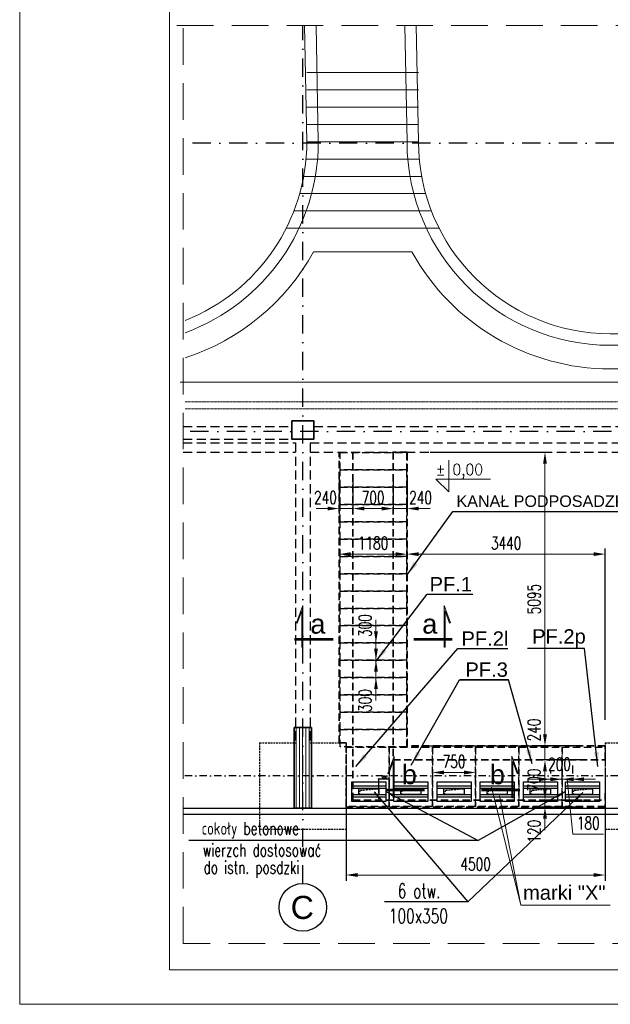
# Model space of a CAD drawing. Header units: centimetres. Extents: x -11084 to 18320, y 2736 to 15778.
# Tile 1 of 28: x -652 to 373, y 11642 to 13350. Entities that reach past the tile are written whole.
import ezdxf

# ---------------------------------------------------------------- set-up
doc = ezdxf.new("R2010")
doc.units = ezdxf.units.CM
for name, pattern in [('DASHED', [0.75, 0.5, -0.25]), ('HIDDEN', [9.525, 6.35, -3.175]), ('HIDDEN2', [4.7625, 3.175, -1.5875]), ('KRESKAKROPKA', [25.4, 12.7, -6.35, 0, -6.35])]:
    doc.linetypes.add(name, pattern=pattern)
for name, color, linetype, lineweight in [('---Osie', 4, 'KRESKAKROPKA', 25), ('---Stal+opis', 3, 'Continuous', 18), ('---Stal+widok', 2, 'Continuous', 25), ('---Stal+wym', 9, 'Continuous', 15), ('---Widok', 7, 'Continuous', 25), ('---Ściany', 5, 'Continuous', 35), ('_cienkie', 9, 'Continuous', 9), ('_wymiar', 3, 'Continuous', 13), ('K---kreskowanie', 202, 'Continuous', 9), ('K---wymiar', 13, 'Continuous', 13), ('K_wymiar', 3, 'Continuous', 13)]:
    doc.layers.add(name, color=color, linetype=linetype, lineweight=lineweight)
doc.layers.add('_ściany', color=8, linetype='Continuous')
doc.layers.add('K_opis-70', color=241, linetype='Continuous')
doc.styles.add('ARIAL', font='arial.ttf', dxfattribs={"width": 0.95})
doc.styles.add('Arial CE', font='arial.ttf')
doc.styles.add('Arial prosty', font='arial.ttf')
doc.styles.add('ROMAND', font='romand.shx', dxfattribs={"width": 0.9})
doc.styles.add('WYMIARY', font='ROMANS.shx', dxfattribs={"width": 0.7})
doc.dimstyles.new('10', dxfattribs={"dimtxt": 24, "dimasz": 12.5, "dimexe": 5, "dimexo": 10, "dimgap": 6, "dimtad": 1, "dimdec": 0, "dimrnd": 1, "dimzin": 9, "dimdsep": 46, "dimtxsty": 'WYMIARY', "dimcen": 5, "dimdle": 10, "dimclrd": 256, "dimclre": 256, "dimclrt": 11, "dimaunit": 1, "dimazin": 0, "dimtfac": 8e-05, "dimtdec": 0, "dimtix": 1, "dimtmove": 1, "dimatfit": 3, "dimfxl": 5, "dimtolj": 1, "dimtzin": 9, "dimarcsym": 0})
doc.dimstyles.new('1do10-cm-mm', dxfattribs={"dimscale": 0.25, "dimtxt": 19, "dimasz": 0.75, "dimexe": 0, "dimexo": 10, "dimgap": 5, "dimtad": 1, "dimlfac": 10, "dimrnd": 0.5, "dimzin": 9, "dimdsep": 46, "dimtxsty": 'ROMAND', "dimblk": 'UKS', "dimcen": 15, "dimdle": 10, "dimclrd": 256, "dimclre": 256, "dimclrt": 3, "dimadec": 1, "dimazin": 0, "dimtfac": 8e-05, "dimtix": 1, "dimtmove": 2, "dimatfit": 3, "dimldrblk": 'DOTSMALL', "dimfxl": 1, "dimtolj": 1, "dimtzin": 9, "dimarcsym": 0})
doc.dimstyles.new('SK100_mx_mm', dxfattribs={"dimtxt": 22, "dimasz": 20, "dimexe": 10, "dimexo": 40, "dimgap": 8, "dimtad": 1, "dimdec": 4, "dimlfac": 10, "dimrnd": 1, "dimzin": 9, "dimdsep": 46, "dimtxsty": 'WYMIARY', "dimcen": 10, "dimdle": 10, "dimclrd": 256, "dimclre": 256, "dimclrt": 3, "dimazin": 3, "dimtfac": 8e-05, "dimtdec": 4, "dimtmove": 0, "dimatfit": 3, "dimfxl": 1, "dimtolj": 1, "dimtzin": 9, "dimlwd": -1, "dimarcsym": 0})

# ---------------------------------------------------------------- blocks, each defined once
blk = doc.blocks.new('*D115')
at = {"layer": 'Defpoints', "color": 0, "transparency": 16777216}
for p in [(259.6, 12065.9), (364.2, 12065.9), (364.2, 11995.9)]:
    blk.add_point(p, dxfattribs=at)
at = {"layer": 'K_wymiar', "lineweight": -2, "transparency": 16777216}
for p, q in [((324.2, 12065.9), (249.6, 12065.9)), ((324.2, 11995.9), (249.6, 11995.9))]:
    blk.add_line(p, q, dxfattribs=at)
at = {"layer": 'K_wymiar', "transparency": 16777216}
blk.add_line((259.6, 12015.9), (259.6, 12045.9), dxfattribs=at)
for points in [[(256.3, 12045.9), (263, 12045.9), (259.6, 12065.9)], [(256.3, 12015.9), (263, 12015.9), (259.6, 11995.9)]]:
    blk.add_solid(points, dxfattribs=at)
at = {"layer": 'K_wymiar', "color": 3, "transparency": 16777216, "insert": (240.6, 12030.9), "char_height": 22, "attachment_point": 5, "rotation": 90, "style": 'WYMIARY'}
blk.add_mtext('\\A1;700', dxfattribs=at)
blk = doc.blocks.new('*D116')
at = {"layer": 'Defpoints', "color": 0, "transparency": 16777216}
for p in [(259.6, 12089.9), (364.2, 12089.9), (364.2, 12065.9)]:
    blk.add_point(p, dxfattribs=at)
at = {"layer": 'K_wymiar', "transparency": 16777216}
for p, q in [((259.6, 12109.9), (259.6, 12129.9)), ((259.6, 12065.9), (259.6, 12089.9)), ((259.6, 12045.9), (259.6, 12025.9))]:
    blk.add_line(p, q, dxfattribs=at)
at = {"layer": 'K_wymiar', "lineweight": -2, "transparency": 16777216}
for p, q in [((324.2, 12089.9), (249.6, 12089.9)), ((324.2, 12065.9), (249.6, 12065.9))]:
    blk.add_line(p, q, dxfattribs=at)
at = {"layer": 'K_wymiar', "transparency": 16777216}
for points in [[(256.3, 12109.9), (263, 12109.9), (259.6, 12089.9)], [(256.3, 12045.9), (263, 12045.9), (259.6, 12065.9)]]:
    blk.add_solid(points, dxfattribs=at)
at = {"layer": 'K_wymiar', "color": 3, "transparency": 16777216, "insert": (240.6, 12117.7), "char_height": 22, "attachment_point": 5, "rotation": 90, "style": 'WYMIARY'}
blk.add_mtext('\\A1;240', dxfattribs=at)
blk = doc.blocks.new('*D95')
at = {"layer": 'Defpoints', "color": 0, "transparency": 16777216}
for p in [(364.2, 11995.9), (259.6, 11983.9), (364.2, 11983.9)]:
    blk.add_point(p, dxfattribs=at)
at = {"layer": 'K_wymiar', "transparency": 16777216}
for p, q in [((259.6, 12015.9), (259.6, 12035.9)), ((259.6, 11995.9), (259.6, 11983.9)), ((259.6, 11963.9), (259.6, 11943.9))]:
    blk.add_line(p, q, dxfattribs=at)
at = {"layer": 'K_wymiar', "lineweight": -2, "transparency": 16777216}
for p, q in [((324.2, 11995.9), (249.6, 11995.9)), ((324.2, 11983.9), (249.6, 11983.9))]:
    blk.add_line(p, q, dxfattribs=at)
at = {"layer": 'K_wymiar', "transparency": 16777216}
for points in [[(256.3, 12015.9), (263, 12015.9), (259.6, 11995.9)], [(256.3, 11963.9), (263, 11963.9), (259.6, 11983.9)]]:
    blk.add_solid(points, dxfattribs=at)
at = {"layer": 'K_wymiar', "color": 3, "transparency": 16777216, "insert": (240.7, 11942), "char_height": 22, "attachment_point": 5, "rotation": 90, "style": 'WYMIARY'}
blk.add_mtext('\\A1;120', dxfattribs=at)
blk = doc.blocks.new('*D96')
at = {"layer": 'Defpoints', "color": 0, "transparency": 16777216}
for p in [(-97.8, 12599.4), (-73.8, 12599.4), (-73.8, 12501.7)]:
    blk.add_point(p, dxfattribs=at)
at = {"layer": 'K_wymiar', "lineweight": -2, "transparency": 16777216}
for p, q in [((-97.8, 12559.4), (-97.8, 12491.7)), ((-73.8, 12559.4), (-73.8, 12491.7))]:
    blk.add_line(p, q, dxfattribs=at)
at = {"layer": 'K_wymiar', "transparency": 16777216}
for p, q in [((-117.8, 12501.7), (-137.8, 12501.7)), ((-97.8, 12501.7), (-73.8, 12501.7)), ((-53.8, 12501.7), (-33.8, 12501.7))]:
    blk.add_line(p, q, dxfattribs=at)
for points in [[(-117.8, 12505), (-117.8, 12498.4), (-97.8, 12501.7)], [(-53.8, 12505), (-53.8, 12498.4), (-73.8, 12501.7)]]:
    blk.add_solid(points, dxfattribs=at)
at = {"layer": 'K_wymiar', "color": 3, "transparency": 16777216, "insert": (-121.6, 12520.7), "char_height": 22, "attachment_point": 5, "style": 'WYMIARY'}
blk.add_mtext('\\A1;240', dxfattribs=at)
blk = doc.blocks.new('*D97')
at = {"layer": 'Defpoints', "color": 0, "transparency": 16777216}
for p in [(-73.8, 12599.4), (-3.8, 12599.4), (-3.8, 12501.7)]:
    blk.add_point(p, dxfattribs=at)
at = {"layer": 'K_wymiar', "lineweight": -2, "transparency": 16777216}
for p, q in [((-73.8, 12559.4), (-73.8, 12491.7)), ((-3.8, 12559.4), (-3.8, 12491.7))]:
    blk.add_line(p, q, dxfattribs=at)
at = {"layer": 'K_wymiar', "transparency": 16777216}
blk.add_line((-53.8, 12501.7), (-23.8, 12501.7), dxfattribs=at)
for points in [[(-53.8, 12505), (-53.8, 12498.4), (-73.8, 12501.7)], [(-23.8, 12505), (-23.8, 12498.4), (-3.8, 12501.7)]]:
    blk.add_solid(points, dxfattribs=at)
at = {"layer": 'K_wymiar', "color": 3, "transparency": 16777216, "insert": (-38.8, 12520.7), "char_height": 22, "attachment_point": 5, "style": 'WYMIARY'}
blk.add_mtext('\\A1;700', dxfattribs=at)
blk = doc.blocks.new('*D98')
at = {"layer": 'Defpoints', "color": 0, "transparency": 16777216}
for p in [(-3.8, 12599.4), (20.2, 12599.4), (20.2, 12501.7)]:
    blk.add_point(p, dxfattribs=at)
at = {"layer": 'K_wymiar', "lineweight": -2, "transparency": 16777216}
for p, q in [((-3.8, 12559.4), (-3.8, 12491.7)), ((20.2, 12559.4), (20.2, 12491.7))]:
    blk.add_line(p, q, dxfattribs=at)
at = {"layer": 'K_wymiar', "transparency": 16777216}
for p, q in [((-23.8, 12501.7), (-43.8, 12501.7)), ((-3.8, 12501.7), (20.2, 12501.7)), ((40.2, 12501.7), (60.2, 12501.7))]:
    blk.add_line(p, q, dxfattribs=at)
for points in [[(-23.8, 12505), (-23.8, 12498.4), (-3.8, 12501.7)], [(40.2, 12505), (40.2, 12498.4), (20.2, 12501.7)]]:
    blk.add_solid(points, dxfattribs=at)
at = {"layer": 'K_wymiar', "color": 3, "transparency": 16777216, "insert": (43.6, 12520.7), "char_height": 22, "attachment_point": 5, "style": 'WYMIARY'}
blk.add_mtext('\\A1;240', dxfattribs=at)
blk = doc.blocks.new('Przekrój_h')
at = {"lineweight": 0}
blk.add_hatch(color=2, dxfattribs=at).paths.add_polyline_path([(1.25, -4.2), (0.12, -7.29), (0.12, 2), (-0.13, 2), (-0.13, -8.71), (1.49, -4.28)])
at = {"const_width": 0.7}
blk.add_lwpolyline([(2, 0), (-8, 0)], dxfattribs=at)
at = {"color": 2, "lineweight": 0}
blk.add_lwpolyline([(1.25, -4.2), (0.12, -7.29), (0.12, 2), (-0.13, 2), (-0.13, -8.71), (1.49, -4.28)], close=True, dxfattribs=at)
at = {"style": 'ARIAL'}
blk.add_attdef('PR', (-6.5, -6.5), '', height=5, dxfattribs=at)
blk = doc.blocks.new('*D303')
at = {"layer": 'Defpoints', "color": 0, "transparency": 16777216}
for p in [(-95.8, 12238.7), (-33.8, 12238.7), (-95.8, 12208.7)]:
    blk.add_point(p, dxfattribs=at)
at = {"layer": 'K_wymiar', "transparency": 16777216}
for p, q in [((-33.8, 12258.7), (-33.8, 12278.7)), ((-33.8, 12208.7), (-33.8, 12238.7)), ((-33.8, 12188.7), (-33.8, 12168.7))]:
    blk.add_line(p, q, dxfattribs=at)
at = {"layer": 'K_wymiar', "lineweight": -2, "transparency": 16777216}
for p, q in [((-55.8, 12238.7), (-23.8, 12238.7)), ((-55.8, 12208.7), (-23.8, 12208.7))]:
    blk.add_line(p, q, dxfattribs=at)
at = {"layer": 'K_wymiar', "transparency": 16777216}
for points in [[(-37.1, 12258.7), (-30.5, 12258.7), (-33.8, 12238.7)], [(-37.1, 12188.7), (-30.5, 12188.7), (-33.8, 12208.7)]]:
    blk.add_solid(points, dxfattribs=at)
at = {"layer": 'K_wymiar', "color": 3, "transparency": 16777216, "insert": (-52.8, 12168.7), "char_height": 22, "attachment_point": 5, "rotation": 90, "style": 'WYMIARY'}
blk.add_mtext('\\A1;300', dxfattribs=at)
blk = doc.blocks.new('*D304')
at = {"layer": 'Defpoints', "color": 0, "transparency": 16777216}
for p in [(-33.8, 12268.7), (19.2, 12268.7), (-95.8, 12238.7)]:
    blk.add_point(p, dxfattribs=at)
at = {"layer": 'K_wymiar', "transparency": 16777216}
for p, q in [((-33.8, 12288.7), (-33.8, 12308.7)), ((-33.8, 12238.7), (-33.8, 12268.7)), ((-33.8, 12218.7), (-33.8, 12198.7))]:
    blk.add_line(p, q, dxfattribs=at)
at = {"layer": 'K_wymiar', "lineweight": -2, "transparency": 16777216}
for p, q in [((-20.8, 12268.7), (-43.8, 12268.7)), ((-55.8, 12238.7), (-23.8, 12238.7))]:
    blk.add_line(p, q, dxfattribs=at)
at = {"layer": 'K_wymiar', "transparency": 16777216}
for points in [[(-37.1, 12288.7), (-30.5, 12288.7), (-33.8, 12268.7)], [(-37.1, 12218.7), (-30.5, 12218.7), (-33.8, 12238.7)]]:
    blk.add_solid(points, dxfattribs=at)
at = {"layer": 'K_wymiar', "color": 3, "transparency": 16777216, "insert": (-52.8, 12298.7), "char_height": 22, "attachment_point": 5, "rotation": 90, "style": 'WYMIARY'}
blk.add_mtext('\\A1;300', dxfattribs=at)
blk = doc.blocks.new('*D309')
at = {"layer": 'Defpoints', "color": 0, "transparency": 16777216}
for p in [(64.2, 12087.8), (139.2, 12087.8), (139.2, 12043.9)]:
    blk.add_point(p, dxfattribs=at)
at = {"layer": 'K_wymiar', "lineweight": -2, "transparency": 16777216}
for p, q in [((64.2, 12047.8), (64.2, 12033.9)), ((139.2, 12047.8), (139.2, 12033.9))]:
    blk.add_line(p, q, dxfattribs=at)
at = {"layer": 'K_wymiar', "transparency": 16777216}
blk.add_line((84.2, 12043.9), (119.2, 12043.9), dxfattribs=at)
for points in [[(84.2, 12047.3), (84.2, 12040.6), (64.2, 12043.9)], [(119.2, 12047.3), (119.2, 12040.6), (139.2, 12043.9)]]:
    blk.add_solid(points, dxfattribs=at)
at = {"layer": 'K_wymiar', "color": 3, "transparency": 16777216, "insert": (101.7, 12062.9), "char_height": 22, "attachment_point": 5, "style": 'WYMIARY'}
blk.add_mtext('\\A1;750', dxfattribs=at)
blk = doc.blocks.new('*D320')
at = {"layer": 'Defpoints', "color": 0, "transparency": 16777216}
for p in [(20.2, 12422.7), (-97.8, 12382), (20.2, 12376.4)]:
    blk.add_point(p, dxfattribs=at)
at = {"layer": 'K_wymiar', "lineweight": -2, "transparency": 16777216}
for p, q in [((-97.8, 12422), (-97.8, 12432.7)), ((20.2, 12416.4), (20.2, 12432.7))]:
    blk.add_line(p, q, dxfattribs=at)
at = {"layer": 'K_wymiar', "transparency": 16777216}
blk.add_line((-77.8, 12422.7), (0.2, 12422.7), dxfattribs=at)
for points in [[(-77.8, 12426), (-77.8, 12419.4), (-97.8, 12422.7)], [(0.2, 12426), (0.2, 12419.4), (20.2, 12422.7)]]:
    blk.add_solid(points, dxfattribs=at)
at = {"layer": 'K_wymiar', "color": 3, "transparency": 16777216, "insert": (-38.8, 12441.7), "char_height": 22, "attachment_point": 5, "style": 'WYMIARY'}
blk.add_mtext('\\A1;1180', dxfattribs=at)
blk = doc.blocks.new('*D321')
at = {"layer": 'Defpoints', "color": 0, "transparency": 16777216}
for p in [(364.2, 12422.7), (20.2, 12376.4), (364.2, 12095.4)]:
    blk.add_point(p, dxfattribs=at)
at = {"layer": 'K_wymiar', "lineweight": -2, "transparency": 16777216}
for p, q in [((20.2, 12416.4), (20.2, 12432.7)), ((364.2, 12135.4), (364.2, 12432.7))]:
    blk.add_line(p, q, dxfattribs=at)
at = {"layer": 'K_wymiar', "transparency": 16777216}
blk.add_line((40.2, 12422.7), (344.2, 12422.7), dxfattribs=at)
for points in [[(40.2, 12426), (40.2, 12419.4), (20.2, 12422.7)], [(344.2, 12426), (344.2, 12419.4), (364.2, 12422.7)]]:
    blk.add_solid(points, dxfattribs=at)
at = {"layer": 'K_wymiar', "color": 3, "transparency": 16777216, "insert": (192.2, 12441.7), "char_height": 22, "attachment_point": 5, "style": 'WYMIARY'}
blk.add_mtext('\\A1;3440', dxfattribs=at)
blk = doc.blocks.new('*D324')
at = {"layer": 'Defpoints', "color": 0, "transparency": 16777216}
for p in [(20.2, 12599.4), (259.6, 12599.4), (20.2, 12089.9)]:
    blk.add_point(p, dxfattribs=at)
at = {"layer": 'K_wymiar', "lineweight": -2, "transparency": 16777216}
for p, q in [((60.2, 12599.4), (269.6, 12599.4)), ((60.2, 12089.9), (269.6, 12089.9))]:
    blk.add_line(p, q, dxfattribs=at)
at = {"layer": 'K_wymiar', "transparency": 16777216}
blk.add_line((259.6, 12109.9), (259.6, 12579.4), dxfattribs=at)
for points in [[(256.3, 12579.4), (263, 12579.4), (259.6, 12599.4)], [(256.3, 12109.9), (263, 12109.9), (259.6, 12089.9)]]:
    blk.add_solid(points, dxfattribs=at)
at = {"layer": 'K_wymiar', "color": 3, "transparency": 16777216, "insert": (240.6, 12344.7), "char_height": 22, "attachment_point": 5, "rotation": 90, "style": 'WYMIARY'}
blk.add_mtext('\\A1;5095', dxfattribs=at)
blk = doc.blocks.new('*D325')
at = {"layer": 'Defpoints', "color": 0, "transparency": 16777216}
for p in [(-85.8, 12095.4), (364.2, 12089.9), (-85.8, 11866.1)]:
    blk.add_point(p, dxfattribs=at)
at = {"layer": 'K_wymiar', "lineweight": -2, "transparency": 16777216}
for p, q in [((-85.8, 12055.4), (-85.8, 11856.1)), ((364.2, 12049.9), (364.2, 11856.1))]:
    blk.add_line(p, q, dxfattribs=at)
at = {"layer": 'K_wymiar', "transparency": 16777216}
blk.add_line((344.2, 11866.1), (-65.8, 11866.1), dxfattribs=at)
for points in [[(-65.8, 11869.5), (-65.8, 11862.8), (-85.8, 11866.1)], [(344.2, 11869.5), (344.2, 11862.8), (364.2, 11866.1)]]:
    blk.add_solid(points, dxfattribs=at)
at = {"layer": 'K_wymiar', "color": 3, "transparency": 16777216, "insert": (139.2, 11885.1), "char_height": 22, "attachment_point": 5, "style": 'WYMIARY'}
blk.add_mtext('\\A1;4500', dxfattribs=at)
blk = doc.blocks.new('UKS')
at = {"color": 0}
for p, q in [((10, 0), (-10, 0)), ((0, -10), (0, 10))]:
    blk.add_line(p, q, dxfattribs=at)
at = {"color": 2}
blk.add_line((-5.5, -5.5), (5.5, 5.5), dxfattribs=at)
blk = doc.blocks.new('*D343')
at = {"layer": 'Defpoints', "color": 0, "transparency": 16777216}
for p in [(-28.8, 12032.2), (-28.8, 12005.9), (-10.8, 11984.8)]:
    blk.add_point(p, dxfattribs=at)
at = {"layer": 'K---wymiar', "lineweight": -2, "transparency": 16777216}
for p, q in [((-28.8, 12008.4), (-28.8, 12032.2)), ((-11, 12032.2), (-28.6, 12032.2)), ((-10.8, 11987.3), (-10.8, 12032.2))]:
    blk.add_line(p, q, dxfattribs=at)
at = {"layer": 'K---wymiar', "lineweight": -2, "transparency": 16777216, "xscale": 0.1875, "yscale": 0.1875, "zscale": 0.1875, "rotation": 180}
blk.add_blockref('UKS', (-28.8, 12032.2), dxfattribs=at)
at = {"layer": 'K---wymiar', "lineweight": -2, "transparency": 16777216, "xscale": 0.1875, "yscale": 0.1875, "zscale": 0.1875}
blk.add_blockref('UKS', (-10.8, 12032.2), dxfattribs=at)
at = {"layer": 'K---wymiar', "color": 3, "transparency": 16777216, "insert": (-19.8, 12035.8), "char_height": 4.75, "attachment_point": 5, "style": 'ROMAND'}
blk.add_mtext('\\A1;180', dxfattribs=at)
blk = doc.blocks.new('_DotSmall')
at = {"color": 0, "const_width": 0.5}
blk.add_lwpolyline([(-0.0625, 0, 1), (0.0625, 0, 1)], format="xyb", close=True, dxfattribs=at)
blk = doc.blocks.new('*D344')
at = {"layer": 'Defpoints', "color": 0, "transparency": 16777216}
for p in [(289.2, 12032.2), (269.2, 12005.9), (289.2, 11984.8)]:
    blk.add_point(p, dxfattribs=at)
at = {"layer": 'K_wymiar', "lineweight": -2, "transparency": 16777216}
for p, q in [((269.2, 12045.9), (269.2, 12042.2)), ((289.2, 12024.8), (289.2, 12042.2))]:
    blk.add_line(p, q, dxfattribs=at)
at = {"layer": 'K_wymiar', "transparency": 16777216}
for p, q in [((249.2, 12032.2), (229.2, 12032.2)), ((269.2, 12032.2), (289.2, 12032.2)), ((309.2, 12032.2), (329.2, 12032.2))]:
    blk.add_line(p, q, dxfattribs=at)
for points in [[(249.2, 12035.5), (249.2, 12028.9), (269.2, 12032.2)], [(309.2, 12035.5), (309.2, 12028.9), (289.2, 12032.2)]]:
    blk.add_solid(points, dxfattribs=at)
at = {"layer": 'K_wymiar', "color": 3, "transparency": 16777216, "insert": (284.7, 12058.2), "char_height": 22, "attachment_point": 5, "style": 'WYMIARY'}
blk.add_mtext('\\A1;200', dxfattribs=at)
blk = doc.blocks.new('*D345')
at = {"layer": 'Defpoints', "color": 0, "transparency": 16777216}
for p in [(307.2, 12032.2), (307.2, 12015.9), (289.2, 11984.8)]:
    blk.add_point(p, dxfattribs=at)
at = {"layer": 'K_wymiar', "lineweight": -2, "transparency": 16777216}
for p, q in [((289.2, 12024.8), (289.2, 12042.2)), ((307.2, 12055.9), (307.2, 12042.2))]:
    blk.add_line(p, q, dxfattribs=at)
at = {"layer": 'K_wymiar', "transparency": 16777216}
for p, q in [((269.2, 12032.2), (249.2, 12032.2)), ((289.2, 12032.2), (307.2, 12032.2)), ((289.2, 12032.2), (307.2, 12032.2)), ((298.2, 12032.2), (308.1, 11937.2)), ((327.2, 12032.2), (347.2, 12032.2)), ((308.1, 11937.2), (361.5, 11937.2))]:
    blk.add_line(p, q, dxfattribs=at)
for points in [[(269.2, 12035.5), (269.2, 12028.9), (289.2, 12032.2)], [(327.2, 12035.5), (327.2, 12028.9), (307.2, 12032.2)]]:
    blk.add_solid(points, dxfattribs=at)
at = {"layer": 'K_wymiar', "color": 3, "transparency": 16777216, "insert": (334.8, 11956.2), "char_height": 22, "attachment_point": 5, "style": 'WYMIARY'}
blk.add_mtext('\\A1;180', dxfattribs=at)

msp = doc.modelspace()

# ---------------------------------------------------------------- hatches: boundary and pattern name
at = {"layer": 'K---kreskowanie', "transparency": 33554687}
h = msp.add_hatch(dxfattribs=at)
h.set_pattern_fill('ANSI31', color=256, scale=1.75, angle=45)
h.paths.add_polyline_path([(-145.81561, 12121.925449), (-175.81561, 12121.925449), (-175.81561, 11981.925449), (-145.81561, 11981.925449)])

# ---------------------------------------------------------------- linework, layer by layer
at = {"layer": '---Osie', "ltscale": 2.5}
for p, q in [((-160.81561, 11851.444433), (-160.81561, 13339.606633)), ((1587.360469, 13135.425449), (-364.911507, 13135.425449)), ((1583.448421, 12635.425449), (-368.823554, 12635.425449))]:
    msp.add_line(p, q, dxfattribs=at)
at = {"layer": '---Osie'}
msp.add_line((1074.87277, 12037.925449), (-368.823554, 12037.925449), dxfattribs=at)
at = {"layer": '---Osie', "linetype": 'ByBlock'}
msp.add_circle((-160.81561, 11810.065783), 41.378649, dxfattribs=at)
at = {"layer": '---Stal+widok'}
for points in [[(-16.81561, 12015.898769), (-75.81561, 12015.898769), (-75.81561, 12020.898769), (-16.81561, 12020.898769)], [(-16.81561, 12000.898769), (-75.81561, 12000.898769), (-75.81561, 12005.898769), (-16.81561, 12005.898769)], [(56.18439, 12015.898769), (-2.81561, 12015.898769), (-2.81561, 12020.898769), (56.18439, 12020.898769)], [(56.18439, 12000.898769), (-2.81561, 12000.898769), (-2.81561, 12005.898769), (56.18439, 12005.898769)], [(131.18439, 12015.898769), (72.18439, 12015.898769), (72.18439, 12020.898769), (131.18439, 12020.898769)], [(131.18439, 12000.898769), (72.18439, 12000.898769), (72.18439, 12005.898769), (131.18439, 12005.898769)], [(206.18439, 12015.898769), (147.18439, 12015.898769), (147.18439, 12020.898769), (206.18439, 12020.898769)], [(206.18439, 12000.898769), (147.18439, 12000.898769), (147.18439, 12005.898769), (206.18439, 12005.898769)], [(281.18439, 12015.898769), (222.18439, 12015.898769), (222.18439, 12020.898769), (281.18439, 12020.898769)], [(281.18439, 12000.898769), (222.18439, 12000.898769), (222.18439, 12005.898769), (281.18439, 12005.898769)], [(354.18439, 12015.898769), (295.18439, 12015.898769), (295.18439, 12020.898769), (354.18439, 12020.898769)], [(354.18439, 12000.898769), (295.18439, 12000.898769), (295.18439, 12005.898769), (354.18439, 12005.898769)]]:
    msp.add_lwpolyline(points, close=True, dxfattribs=at)
at = {"layer": '---Stal+wym', "color": 2, "linetype": 'ByBlock'}
msp.add_lwpolyline([(6587.525019, 11701.882042), (-392.474981, 11701.882042), (-392.474981, 14551.882042), (6587.525019, 14551.882042)], close=True, dxfattribs=at)
at = {"layer": '---Stal+wym', "color": 3, "linetype": 'ByBlock'}
msp.add_lwpolyline([(92.795115, 12585.827438), (92.795115, 12530.462488), (92.795115, 12530.462488), (70.295115, 12552.962488), (165.059883, 12552.962488)], dxfattribs=at)
at = {"layer": '---Widok', "color": 0}
for p, q in [((-368.823554, 11981.925449), (1583.448421, 11981.925449)), ((-368.823554, 11971.925449), (1583.448421, 11971.925449))]:
    msp.add_line(p, q, dxfattribs=at)
at = {"layer": '---Widok', "linetype": 'HIDDEN2', "ltscale": 4}
for points in [[(19.18439, 12598.655261), (19.18439, 12568.655261), (-95.81561, 12568.655261), (-95.81561, 12598.655261)], [(19.18439, 12568.655261), (19.18439, 12538.655261), (-95.81561, 12538.655261), (-95.81561, 12568.655261)], [(19.18439, 12538.655261), (19.18439, 12508.655261), (-95.81561, 12508.655261), (-95.81561, 12538.655261)], [(19.18439, 12508.655261), (19.18439, 12478.655261), (-95.81561, 12478.655261), (-95.81561, 12508.655261)], [(19.18439, 12478.655261), (19.18439, 12448.655261), (-95.81561, 12448.655261), (-95.81561, 12478.655261)], [(19.18439, 12448.655261), (19.18439, 12418.655261), (-95.81561, 12418.655261), (-95.81561, 12448.655261)], [(19.18439, 12418.655261), (19.18439, 12388.655261), (-95.81561, 12388.655261), (-95.81561, 12418.655261)], [(19.18439, 12388.655261), (19.18439, 12358.655261), (-95.81561, 12358.655261), (-95.81561, 12388.655261)], [(19.18439, 12358.655261), (19.18439, 12328.655261), (-95.81561, 12328.655261), (-95.81561, 12358.655261)], [(19.18439, 12328.655261), (19.18439, 12298.655261), (-95.81561, 12298.655261), (-95.81561, 12328.655261)], [(19.18439, 12298.655261), (19.18439, 12268.655261), (-95.81561, 12268.655261), (-95.81561, 12298.655261)], [(19.18439, 12268.655261), (19.18439, 12238.655261), (-95.81561, 12238.655261), (-95.81561, 12268.655261)], [(19.18439, 12238.655261), (19.18439, 12208.655261), (-95.81561, 12208.655261), (-95.81561, 12238.655261)], [(19.18439, 12208.655261), (19.18439, 12178.655261), (-95.81561, 12178.655261), (-95.81561, 12208.655261)], [(19.18439, 12178.655261), (19.18439, 12148.655261), (-95.81561, 12148.655261), (-95.81561, 12178.655261)], [(19.18439, 12148.655261), (19.18439, 12118.655261), (-95.81561, 12118.655261), (-95.81561, 12148.655261)], [(19.18439, 12118.655261), (19.18439, 12088.655261), (-95.81561, 12088.655261), (-95.81561, 12118.655261)], [(-10.81561, 11984.775551), (-85.81561, 11984.775551), (-85.81561, 12087.775551), (-10.81561, 12087.775551)], [(64.18439, 11984.775551), (-10.81561, 11984.775551), (-10.81561, 12087.775551), (64.18439, 12087.775551)], [(139.18439, 11984.775551), (64.18439, 11984.775551), (64.18439, 12087.775551), (139.18439, 12087.775551)], [(214.18439, 11984.775551), (139.18439, 11984.775551), (139.18439, 12087.775551), (214.18439, 12087.775551)], [(289.18439, 11984.775551), (214.18439, 11984.775551), (214.18439, 12087.775551), (289.18439, 12087.775551)], [(364.18439, 11984.775551), (289.18439, 11984.775551), (289.18439, 12087.775551), (364.18439, 12087.775551)]]:
    msp.add_lwpolyline(points, close=True, dxfattribs=at)
at = {"layer": '---Widok'}
for points in [[(-75.81561, 12027.898769), (-16.81561, 12027.898769), (-16.81561, 11993.898769), (-75.81561, 11993.898769)], [(-2.81561, 12027.898769), (56.18439, 12027.898769), (56.18439, 11993.898769), (-2.81561, 11993.898769)], [(72.18439, 12027.898769), (131.18439, 12027.898769), (131.18439, 11993.898769), (72.18439, 11993.898769)], [(147.18439, 12027.898769), (206.18439, 12027.898769), (206.18439, 11993.898769), (147.18439, 11993.898769)], [(222.18439, 12027.898769), (281.18439, 12027.898769), (281.18439, 11993.898769), (222.18439, 11993.898769)], [(295.18439, 12027.898769), (354.18439, 12027.898769), (354.18439, 11993.898769), (295.18439, 11993.898769)], [(-63.81561, 12015.898769), (-28.81561, 12015.898769), (-28.81561, 12005.898769), (-63.81561, 12005.898769)], [(9.18439, 12015.898769), (44.18439, 12015.898769), (44.18439, 12005.898769), (9.18439, 12005.898769)], [(84.18439, 12015.898769), (119.18439, 12015.898769), (119.18439, 12005.898769), (84.18439, 12005.898769)], [(159.18439, 12015.898769), (194.18439, 12015.898769), (194.18439, 12005.898769), (159.18439, 12005.898769)], [(234.18439, 12015.898769), (269.18439, 12015.898769), (269.18439, 12005.898769), (234.18439, 12005.898769)], [(307.18439, 12015.898769), (342.18439, 12015.898769), (342.18439, 12005.898769), (307.18439, 12005.898769)]]:
    msp.add_lwpolyline(points, close=True, dxfattribs=at)
at = {"layer": '---Widok', "linetype": 'HIDDEN2'}
for points in [[(-63.81561, 12005.898769), (-60.569578, 12013.013178), (-28.81561, 12015.898769)], [(9.18439, 12005.898769), (12.430422, 12013.013178), (44.18439, 12015.898769)], [(84.18439, 12005.898769), (87.430422, 12013.013178), (119.18439, 12015.898769)], [(159.18439, 12005.898769), (162.430422, 12013.013178), (194.18439, 12015.898769)], [(234.18439, 12005.898769), (237.430422, 12013.013178), (269.18439, 12015.898769)], [(307.18439, 12005.898769), (310.430422, 12013.013178), (342.18439, 12015.898769)]]:
    msp.add_lwpolyline(points, dxfattribs=at)
at = {"layer": '---Ściany', "color": 2}
for points in [[(-179.81561, 12653.925449), (-141.81561, 12653.925449), (-141.81561, 12621.925449), (-179.81561, 12621.925449)], [(-175.81561, 12121.925449), (-145.81561, 12121.925449), (-145.81561, 11981.925449), (-175.81561, 11981.925449)]]:
    msp.add_lwpolyline(points, close=True, dxfattribs=at)
at = {"layer": '---Ściany', "color": 6, "linetype": 'HIDDEN', "ltscale": 2}
for points in [[(364.18439, 12007.898769), (364.18439, 11983.898769), (-85.81561, 11983.898769), (-85.81561, 12095.425449), (-97.81561, 12095.425449), (-97.81561, 12599.425449)], [(-73.81561, 12599.425449), (-73.81561, 11995.898769), (364.18439, 11995.898769)], [(364.18439, 12065.898769), (364.18439, 12089.898769), (20.18439, 12089.898769), (20.18439, 12599.425449), (-3.81561, 12599.425449), (-3.81561, 12065.898769), (364.18439, 12065.898769)]]:
    msp.add_lwpolyline(points, dxfattribs=at)
at = {"layer": '_cienkie'}
for p, q in [((-157.81561, 13339.606633), (-153.903563, 13137.925449)), ((-133.903563, 13137.925449), (-137.81561, 13339.606633)), ((20.096437, 13137.925449), (16.18439, 13339.606633)), ((40.096437, 13137.925449), (36.18439, 13339.606633)), ((40.096437, 13257.925449), (-153.903563, 13257.925449)), ((40.096437, 13227.925449), (-153.903563, 13227.925449)), ((40.096437, 13197.925449), (-153.903563, 13197.925449)), ((40.096437, 13167.925449), (-153.903563, 13167.925449)), ((40.096437, 13137.925449), (-153.903563, 13137.925449)), ((41.450542, 13107.925449), (-155.257667, 13107.925449)), ((45.546441, 13077.925449), (-159.353566, 13077.925449)), ((52.489201, 13047.925449), (-166.296326, 13047.925449)), ((62.469652, 13017.925449), (-176.276777, 13017.925449)), ((75.793562, 12987.925449), (-189.600687, 12987.925449)), ((28.487964, 12946.925449), (-142.295089, 12946.925449)), ((373.096437, 12804.925449), (1587.360469, 12804.925449)), ((373.096437, 12784.925449), (1587.360469, 12784.925449)), ((373.096437, 12743.925449), (1587.360469, 12743.925449)), ((1587.360469, 12720.925449), (-373.548015, 12720.925449))]:
    msp.add_line(p, q, dxfattribs=at)
at = {"layer": '_cienkie', "linetype": 'ByBlock'}
msp.add_lwpolyline([(6647.525019, 11641.882042), (-652.474981, 11641.882042), (-652.474981, 14611.882042), (6647.525019, 14611.882042)], close=True, dxfattribs=at)
at = {"layer": '_cienkie', "linetype": 'HIDDEN', "ltscale": 10}
for points in [[(1583.448421, 12639.790314), (1583.448421, 11747.226204), (-368.823554, 11747.226204), (-368.823554, 14297.21734), (1583.448421, 14297.21734), (1583.448421, 12652.017679)], [(-379.356119, 13339.606633), (826.891579, 13339.606633)], [(-379.356119, 13339.606633), (826.891579, 13339.606633)]]:
    msp.add_lwpolyline(points, dxfattribs=at)
at = {"layer": '_cienkie', "linetype": 'DASHED'}
for points in [[(-364.911507, 12687.017679), (1615.403119, 12687.017679)], [(-364.911507, 12674.790314), (1615.403119, 12674.790314)]]:
    msp.add_lwpolyline(points, dxfattribs=at)
at = {"layer": '_cienkie'}
for centre, radius, start, end in [((-486.903563, 13137.925449), 333, 291.490226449, 0), ((-486.903563, 13137.925449), 353, 290.21760571, 0), ((373.096437, 13137.925449), 353, 180, 270), ((373.096437, 13137.925449), 333, 180, 270), ((-486.903563, 13137.925449), 394, 288.036603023, 331.002492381), ((373.096437, 13137.925449), 394, 208.997507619, 270)]:
    msp.add_arc(centre, radius, start, end, dxfattribs=at)
at = {"layer": '_wymiar', "linetype": 'ByBlock'}
for points in [[(166.829621, 12018.329243), (217.845587, 11813.972173), (372.635387, 11813.972173)], [(217.845587, 11813.972173), (180.923244, 12003.592617)]]:
    msp.add_lwpolyline(points, dxfattribs=at)
at = {"layer": '_ściany', "linetype": 'HIDDEN2', "ltscale": 5}
for p, q in [((-368.823554, 12615.425449), (-173.31561, 12615.425449)), ((-173.31561, 12615.425449), (-173.31561, 12095.425449)), ((-148.31561, 12615.425449), (-148.31561, 12095.425449)), ((-148.31561, 12615.425449), (426.68439, 12615.425449)), ((-368.823554, 12599.425449), (-173.31561, 12599.425449)), ((-148.31561, 12599.425449), (426.68439, 12599.425449))]:
    msp.add_line(p, q, dxfattribs=at)
at = {"layer": '_ściany', "linetype": 'HIDDEN2'}
for p, q in [((-235.81561, 12095.425449), (-235.81561, 11945.425449)), ((-235.81561, 12095.425449), (-173.31561, 12095.425449)), ((-148.31561, 12095.425449), (-85.81561, 12095.425449)), ((-85.81561, 12095.425449), (-85.81561, 11945.425449)), ((364.18439, 12095.425449), (364.18439, 11945.425449)), ((364.18439, 12095.425449), (426.68439, 12095.425449)), ((-235.81561, 11945.425449), (-85.81561, 11945.425449)), ((364.18439, 11945.425449), (514.18439, 11945.425449))]:
    msp.add_line(p, q, dxfattribs=at)
at = {"layer": '_ściany', "linetype": 'HIDDEN2', "ltscale": 5}
for points in [[(-368.823554, 12643.925449), (-179.81561, 12643.925449)], [(-141.81561, 12643.925449), (420.18439, 12643.925449)], [(-368.823554, 12621.925449), (-179.81561, 12621.925449)]]:
    msp.add_lwpolyline(points, dxfattribs=at)

# ---------------------------------------------------------------- block references
at = {"layer": 'K_opis-70'}
ref = msp.add_blockref('Przekrój_h', (-161.932457, 12274.80641), dxfattribs=dict(at, xscale=6.75, yscale=6.75, zscale=9, rotation=180))
ref.add_attrib('PR', 'a', (-147.803029, 12284.770257), dxfattribs={"layer": '0', "height": 33.75, "style": 'ARIAL'})
ref = msp.add_blockref('Przekrój_h', (85.511677, 12274.80641), dxfattribs=dict(at, xscale=-6.75, yscale=6.75, zscale=9, rotation=180))
ref.add_attrib('PR', 'a', (46.482561, 12284.770257), dxfattribs={"layer": '0', "height": 33.75, "style": 'ARIAL'})
ref = msp.add_blockref('Przekrój_h', (-3.144458, 12013.593572), dxfattribs=dict(at, xscale=6.75, yscale=6.75, zscale=9, rotation=180))
ref.add_attrib('PR', 'b', (10.98497, 12023.557419), dxfattribs={"layer": '0', "height": 33.75, "style": 'ARIAL'})
ref = msp.add_blockref('Przekrój_h', (202.975924, 12013.593572), dxfattribs=dict(at, xscale=-6.75, yscale=6.75, zscale=9, rotation=180))
ref.add_attrib('PR', 'b', (163.946808, 12023.557419), dxfattribs={"layer": '0', "height": 33.75, "style": 'ARIAL'})

# ---------------------------------------------------------------- texts
at = {"layer": '---Osie', "linetype": 'ByBlock', "style": 'Arial prosty'}
msp.add_text('C', height=40, dxfattribs=at).set_placement((-181.923708, 11789.939433))
at = {"layer": '---Stal+opis', "color": 3, "attachment_point": 5, "style": 'Arial CE'}
for s, insert, char_height in [('\\A1;KANAŁ PODPOSADZKOWY', (286.000972, 12514.407949), 20), ('\\A1;PF.1', (96.118181, 12370.496828), 25), ('\\A1;PF.2l', (155.391152, 12276.229854), 25), ('\\A1;PF.2p', (283.830701, 12276.229854), 25), ('\\A1;PF.3', (158.358597, 12222.190684), 25), ('\\A1;marki "X"', (293.196813, 11835.530279), 25)]:
    msp.add_mtext(s, dxfattribs=dict(at, insert=insert, char_height=char_height))
at = {"layer": '---Stal+wym', "color": 3, "linetype": 'ByBlock', "insert": (111.059432, 12566.435411), "char_height": 19.6875, "attachment_point": 5, "style": 'ROMAND'}
msp.add_mtext('\\A1;%%P 0,00', dxfattribs=at)
at = {"layer": 'K_wymiar', "color": 2, "attachment_point": 5, "style": 'WYMIARY'}
for s, insert, char_height in [('\\A1;cokoły betonowe ', (-252.009889, 11943.643424), 22), ('\\A1;wierzch dostosować ', (-231.554057, 11909.424175), 22), ('\\A1;do istn. posdzki', (-249.983819, 11875.724348), 22), ('\\A1;6 otw.', (41.005212, 11838.644975), 25), ('\\A1;100x350', (39.816389, 11795.111958), 25)]:
    msp.add_mtext(s, dxfattribs=dict(at, insert=insert, char_height=char_height))

# ---------------------------------------------------------------- dimensions: what is measured, and where the dimension line sits
at = {"layer": 'K---wymiar'}
dim = msp.add_linear_dim(base=(-28.81561, 12032.208101), p1=(-10.81561, 11984.775551), p2=(-28.81561, 12005.898769), dimstyle='1do10-cm-mm', dxfattribs=at)
dim.commit()
dim.dimension.update_dxf_attribs({"geometry": '*D343', "text_midpoint": (-19.81561, 12035.833101)})
at = {"layer": 'K_wymiar'}
for base, p1, p2, picture, middle in [((-73.81561, 12501.696482), (-97.81561, 12599.425449), (-73.81561, 12599.425449), '*D96', (-121.550804, 12501.696482)), ((20.18439, 12501.696482), (-3.81561, 12599.425449), (20.18439, 12599.425449), '*D98', (43.596589, 12501.696482)), ((289.18439, 12032.208101), (269.18439, 12005.898769), (289.18439, 11984.775551), '*D344', (284.670922, 12039.249276)), ((307.18439, 12032.208101), (289.18439, 11984.775551), (307.18439, 12015.898769), '*D345', (316.08439, 11937.223748))]:
    dim = msp.add_linear_dim(base=base, p1=p1, p2=p2, dimstyle='SK100_mx_mm', override={"dimtmove": 1}, dxfattribs=at)
    dim.commit()
    dim.dimension.update_dxf_attribs({"geometry": picture, "text_midpoint": middle, "dimtype": 160})
for base, p1, p2, picture, middle in [((-3.81561, 12501.696482), (-73.81561, 12599.425449), (-3.81561, 12599.425449), '*D97', (-38.81561, 12520.696482)), ((20.18439, 12422.694242), (-97.81561, 12381.966219), (20.18439, 12376.43954), '*D320', (-38.81561, 12441.694242)), ((364.18439, 12422.694242), (20.18439, 12376.43954), (364.18439, 12095.425449), '*D321', (192.18439, 12441.694242)), ((-85.81561, 11866.119605), (364.18439, 12089.898769), (-85.81561, 12095.425449), '*D325', (139.18439, 11885.119605)), ((139.18439, 12043.936537), (64.18439, 12087.775551), (139.18439, 12087.775551), '*D309', (101.68439, 12062.936537))]:
    dim = msp.add_linear_dim(base=base, p1=p1, p2=p2, dimstyle='SK100_mx_mm', override={"dimtmove": 1}, dxfattribs=at)
    dim.commit()
    dim.dimension.update_dxf_attribs({"geometry": picture, "text_midpoint": middle})
for base, p1, p2, picture, middle in [((259.644883, 12599.425449), (20.18439, 12089.898769), (20.18439, 12599.425449), '*D324', (240.644883, 12344.662109)), ((259.644883, 12065.898769), (364.18439, 11995.898769), (364.18439, 12065.898769), '*D115', (240.644883, 12030.898769))]:
    dim = msp.add_linear_dim(base=base, p1=p1, p2=p2, angle=90, dimstyle='SK100_mx_mm', override={"dimtmove": 1}, dxfattribs=at)
    dim.commit()
    dim.dimension.update_dxf_attribs({"geometry": picture, "text_midpoint": middle})
for base, p1, p2, picture, middle in [((-33.784645, 12268.655261), (-95.81561, 12238.655261), (19.18439, 12268.655261), '*D304', (-33.784645, 12298.655261)), ((-33.784645, 12238.655261), (-95.81561, 12208.655261), (-95.81561, 12238.655261), '*D303', (-33.784645, 12168.655261)), ((259.644883, 12089.898769), (364.18439, 12065.898769), (364.18439, 12089.898769), '*D116', (259.644883, 12117.746931)), ((259.644883, 11983.898769), (364.18439, 11995.898769), (364.18439, 11983.898769), '*D95', (259.68439, 11942.025449))]:
    dim = msp.add_linear_dim(base=base, p1=p1, p2=p2, angle=90, dimstyle='SK100_mx_mm', override={"dimtmove": 1}, dxfattribs=at)
    dim.commit()
    dim.dimension.update_dxf_attribs({"geometry": picture, "text_midpoint": middle, "dimtype": 160})

# ---------------------------------------------------------------- leaders
at = {"layer": '_wymiar', "linetype": 'ByBlock'}
for points, override in [([(20.18439, 12386.684861), (99.733906, 12496.485995), (472.365253, 12496.485995)], {"dimasz": 25, "dimgap": 6, "dimtad": 0, "dimfxl": 0.18}), ([(-34.153484, 12236.494509), (55.168207, 12353.074806), (134.609925, 12353.074806)], {"dimasz": 25, "dimgap": 6, "dimtad": 0, "dimfxl": 0.18}), ([(-68.911669, 12054.251418), (108.16866, 12258.807832), (195.113363, 12258.807832)], {"dimasz": 25, "dimgap": 6, "dimtad": 0, "dimfxl": 0.18}), ([(351.525903, 12054.251418), (328.396771, 12258.807832), (229.517477, 12258.807832)], {"dimasz": 25, "dimgap": 6, "dimtad": 0, "dimfxl": 0.18}), ([(27.36006, 12056.527083), (111.136105, 12204.768662), (196.270275, 12204.768662)], {"dimasz": 25, "dimgap": 6, "dimtad": 0, "dimfxl": 0.18}), ([(237.357039, 12058.794838), (196.270275, 12204.768662), (111.136105, 12204.768662)], {"dimasz": 25, "dimgap": 6, "dimtad": 0, "dimfxl": 0.18}), ([(295.18439, 12010.898769), (143.844919, 11926.13051), (-358.654272, 11926.13051)], {"dimasz": 15, "dimgap": 6, "dimtad": 0, "dimfxl": 0.18}), ([(-16.81561, 12010.898769), (143.844919, 11926.13051), (-207.528548, 11926.13051)], {"dimasz": 15, "dimgap": 6, "dimtad": 0, "dimfxl": 0.18}), ([(-36.998473, 12010.176273), (125.571893, 11819.528699), (-18.883772, 11819.528699)], {"dimasz": 15, "dimgap": 6, "dimtad": 0, "dimfxl": 0.18}), ([(325.6188, 12009.318008), (125.571893, 11819.528699), (-18.883772, 11819.528699)], {"dimasz": 15, "dimgap": 6, "dimtad": 0, "dimfxl": 0.18})]:
    msp.add_leader(points, dimstyle='10', override=override, dxfattribs=at)

doc.saveas('drawing.dxf')
